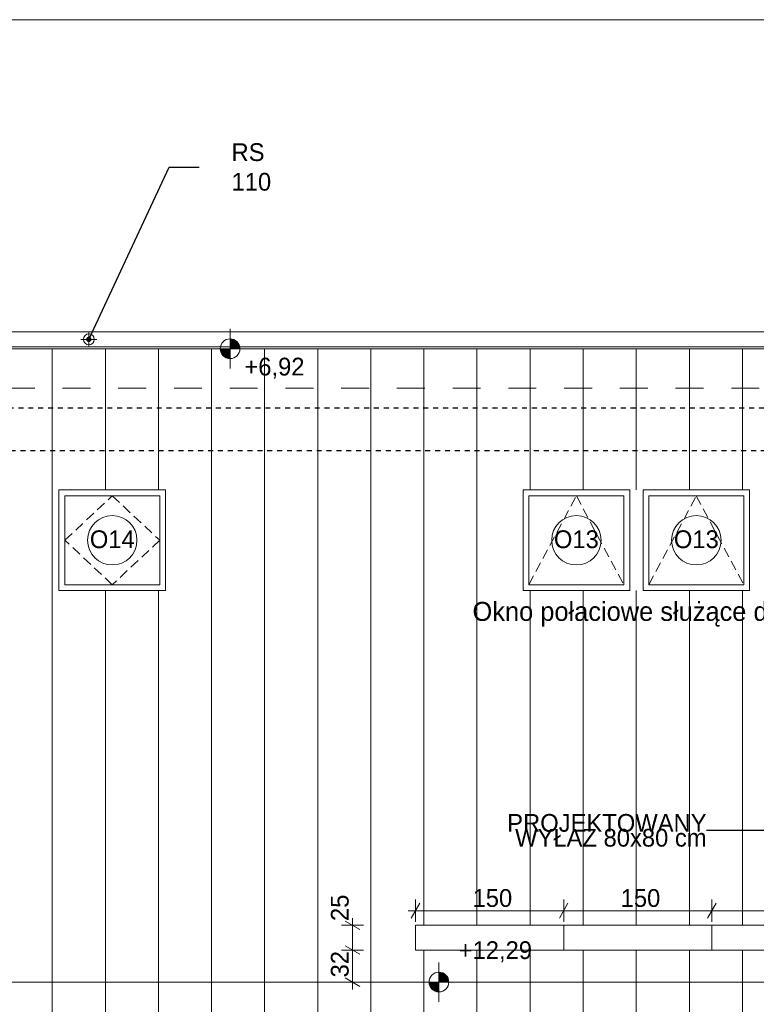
# Model space of a CAD drawing. Extents: x -21260 to 35740, y -2672 to 187028.
# Tile 116 of 120: x 1606 to 9067, y 177056 to 187028. Entities that reach past the tile are written whole.
import ezdxf

# ---------------------------------------------------------------- set-up
doc = ezdxf.new("R2010")
doc.units = 0
doc.header["$MEASUREMENT"] = 0
for name, pattern in [('Dashed', [564.444447, 282.222223, -282.222223]), ('Hidden Line', [100, 50, -50]), ('Krawędzie ukryte', [150, 100, -50])]:
    doc.linetypes.add(name, pattern=pattern)
doc.layers.add('ARCH dach_Nr_Pióra__2', color=7, linetype='Continuous', lineweight=13, true_color=0x7f7f7f)
for name, color, linetype, lineweight in [('Arch opisy okien_Nr_Pióra__21', 7, 'Continuous', 13), ('Arch opisy_Nr_Pióra__21', 7, 'Continuous', 13), ('ARCH TABELA_Nr_Pióra__21', 7, 'Continuous', 13), ('Arch wymiary_Nr_Pióra__5', 7, 'Continuous', 13), ('Arch wyposazenie_Nr_Pióra__21', 7, 'Continuous', 13), ('INWENT DACH_Nr_Pióra__21', 7, 'Continuous', 13), ('INWENT ODWODNIENIE_Nr_Pióra__21', 7, 'Continuous', 13), ('INWENT OPISY_Nr_Pióra__21', 7, 'Continuous', 13), ('INWENT RZĘDNE_Nr_Pióra__21', 7, 'Continuous', 13), ('INWENT. OKNA_Nr_Pióra__21', 7, 'Continuous', 13), ('INWENT.ŚCIANY_Nr_Pióra__1', 7, 'Continuous', 25), ('Opisy - Tekst_Nr_pióra__1_Nr_Pióra__7', 7, 'Continuous', 13)]:
    doc.layers.add(name, color=color, linetype=linetype, lineweight=lineweight)
doc.layers.add('Arch wymiary', color=7, linetype='Continuous')
doc.layers.add('INWENT RZĘDNE', color=7, linetype='Continuous')
doc.styles.add('GENERATED_STYLE_1', font='txt')
doc.styles.add('GENERATED_STYLE_4', font='txt')
doc.styles.add('GENERATED_STYLE_5', font='txt')
doc.styles.add('GENERATED_STYLE_6', font='txt')
doc.dimstyles.new('GENERATED_STYLE__1', dxfattribs={"dimtxt": 179.999995, "dimasz": 114, "dimexe": 0.18, "dimexo": 0, "dimgap": 0.09, "dimtad": 1, "dimdec": 0, "dimlfac": 0.1, "dimzin": 0, "dimdsep": 46, "dimtxsty": 'GENERATED_STYLE_1', "dimblk": 'ARROWHEAD_2', "dimblk1": 'ARROWHEAD_2', "dimblk2": 'ARROWHEAD_2', "dimcen": 0.09, "dimclrd": 7, "dimclre": 7, "dimclrt": 7, "dimazin": 0, "dimtfac": 1, "dimtdec": 4, "dimtmove": 0, "dimatfit": 3, "dimfxl": 0, "dimtolj": 1, "dimtzin": 0, "dimarcsym": 0})
doc.dimstyles.new('GENERATED_STYLE__3', dxfattribs={"dimtxt": 179.999995, "dimasz": 114, "dimexe": 0.18, "dimexo": 0, "dimgap": 0.09, "dimtad": 1, "dimtih": 1, "dimtoh": 1, "dimdec": 0, "dimlfac": 0.1, "dimzin": 0, "dimdsep": 46, "dimtxsty": 'GENERATED_STYLE_1', "dimblk": 'ARROWHEAD_2', "dimblk1": 'ARROWHEAD_2', "dimblk2": 'ARROWHEAD_2', "dimcen": 0.09, "dimclrd": 7, "dimclre": 7, "dimclrt": 7, "dimazin": 0, "dimtfac": 1, "dimtdec": 4, "dimtmove": 0, "dimatfit": 3, "dimfxl": 0, "dimtolj": 1, "dimtzin": 0, "dimarcsym": 0})
doc.dimstyles.new('GENERATED_STYLE__6', dxfattribs={"dimtxt": 0.18, "dimasz": 109.44, "dimexe": 0.18, "dimexo": 0.0625, "dimgap": 0.09, "dimtad": 0, "dimtih": 1, "dimtoh": 1, "dimdec": 4, "dimzin": 0, "dimdsep": 46, "dimcen": 0.09, "dimadec": 0, "dimazin": 0, "dimtfac": 1, "dimtdec": 4, "dimtmove": 0, "dimatfit": 3, "dimldrblk": 'ARROWHEAD_11', "dimfxl": 0, "dimtolj": 1, "dimtzin": 0, "dimarcsym": 0})

# ---------------------------------------------------------------- blocks, each defined once
blk = doc.blocks.new('*D757')
at = {"layer": 'Arch wymiary_Nr_Pióra__5', "linetype": 'Continuous'}
for p, q in [((4901.4, 177649.2), (5051.4, 177562.6)), ((5088.9, 177605.9), (4863.9, 177605.9)), ((4976.4, 177280.9), (4976.4, 177605.9)), ((4901.4, 177324.2), (5051.4, 177237.6)), ((5088.9, 177280.9), (4863.9, 177280.9)), ((4976.4, 177207.5), (4976.4, 177280.9))]:
    blk.add_line(p, q, dxfattribs=at)
at = {"layer": 'Arch wymiary_Nr_Pióra__5', "char_height": 180, "attachment_point": 7, "rotation": 90, "style": 'GENERATED_STYLE_1'}
for s, insert in [('{25}', (4940.4, 177899.2)), ('{32}', (4940.4, 177328.2))]:
    blk.add_mtext(s, dxfattribs=dict(at, insert=insert))
blk = doc.blocks.new('ARROWHEAD_2')
at = {"color": 0, "linetype": 'Continuous', "lineweight": 0}
for p, q in [((0, 0), (-1, 0)), ((-0.378, -0.655), (0.378, 0.655))]:
    blk.add_line(p, q, dxfattribs=at)
blk = doc.blocks.new('*D758')
at = {"layer": 'Arch wymiary_Nr_Pióra__5', "linetype": 'Continuous'}
for p, q in [((4976.4, 177855.9), (4976.4, 177929.2)), ((5088.9, 177855.9), (4863.9, 177855.9)), ((5051.4, 177812.6), (4901.4, 177899.2)), ((4976.4, 177605.9), (4976.4, 177855.9)), ((4901.4, 177649.2), (5051.4, 177562.6)), ((5088.9, 177605.9), (4863.9, 177605.9))]:
    blk.add_line(p, q, dxfattribs=at)
at = {"layer": 'Arch wymiary_Nr_Pióra__5', "char_height": 180, "attachment_point": 7, "rotation": 90, "style": 'GENERATED_STYLE_1'}
for s, insert in [('{25}', (4940.4, 177899.2)), ('{32}', (4940.4, 177328.2))]:
    blk.add_mtext(s, dxfattribs=dict(at, insert=insert))
blk = doc.blocks.new('*D770')
at = {"layer": 'Arch wymiary_Nr_Pióra__5', "linetype": 'Continuous'}
for p, q in [((5615.6, 177891.5), (5615.6, 178116.5)), ((7115.6, 177891.5), (7115.6, 178116.5)), ((5658.9, 178079), (5572.3, 177929)), ((7158.9, 178079), (7072.3, 177929)), ((5542.3, 178004), (5615.6, 178004)), ((5615.6, 178004), (7115.6, 178004))]:
    blk.add_line(p, q, dxfattribs=at)
at = {"layer": 'Arch wymiary_Nr_Pióra__5', "char_height": 180, "attachment_point": 7, "style": 'GENERATED_STYLE_1'}
for s, insert in [('{150}', (6192.8, 178040)), ('{150}', (7692.8, 178040)), ('{150}', (9192.8, 178040)), ('{150}', (10692.8, 178040)), ('{150}', (12192.8, 178040)), ('{150}', (13692.8, 178040)), ('{150}', (15192.8, 178040)), ('{150}', (16692.8, 178040)), ('{150}', (18192.8, 178040)), ('{150}', (19692.8, 178040)), ('{150}', (21192.8, 178040)), ('{150}', (22692.8, 178040)), ('{150}', (24192.8, 178040)), ('{150}', (25692.8, 178040)), ('{150}', (27192.8, 178040)), ('{150}', (28692.8, 178040)), ('{297}', (30927, 178040))]:
    blk.add_mtext(s, dxfattribs=dict(at, insert=insert))
blk = doc.blocks.new('*D771')
at = {"layer": 'Arch wymiary_Nr_Pióra__5', "linetype": 'Continuous'}
for p, q in [((7115.6, 177891.5), (7115.6, 178116.5)), ((8615.6, 177891.5), (8615.6, 178116.5)), ((7158.9, 178079), (7072.3, 177929)), ((8658.9, 178079), (8572.3, 177929)), ((7115.6, 178004), (8615.6, 178004))]:
    blk.add_line(p, q, dxfattribs=at)
at = {"layer": 'Arch wymiary_Nr_Pióra__5', "char_height": 180, "attachment_point": 7, "style": 'GENERATED_STYLE_1'}
for s, insert in [('{150}', (6192.8, 178040)), ('{150}', (7692.8, 178040)), ('{150}', (9192.8, 178040)), ('{150}', (10692.8, 178040)), ('{150}', (12192.8, 178040)), ('{150}', (13692.8, 178040)), ('{150}', (15192.8, 178040)), ('{150}', (16692.8, 178040)), ('{150}', (18192.8, 178040)), ('{150}', (19692.8, 178040)), ('{150}', (21192.8, 178040)), ('{150}', (22692.8, 178040)), ('{150}', (24192.8, 178040)), ('{150}', (25692.8, 178040)), ('{150}', (27192.8, 178040)), ('{150}', (28692.8, 178040)), ('{297}', (30927, 178040))]:
    blk.add_mtext(s, dxfattribs=dict(at, insert=insert))
blk = doc.blocks.new('*D772')
at = {"layer": 'Arch wymiary_Nr_Pióra__5', "linetype": 'Continuous'}
for p, q in [((8615.6, 177891.5), (8615.6, 178116.5)), ((10115.6, 177891.5), (10115.6, 178116.5)), ((8658.9, 178079), (8572.3, 177929)), ((10158.9, 178079), (10072.3, 177929)), ((8615.6, 178004), (10115.6, 178004))]:
    blk.add_line(p, q, dxfattribs=at)
at = {"layer": 'Arch wymiary_Nr_Pióra__5', "char_height": 180, "attachment_point": 7, "style": 'GENERATED_STYLE_1'}
for s, insert in [('{150}', (6192.8, 178040)), ('{150}', (7692.8, 178040)), ('{150}', (9192.8, 178040)), ('{150}', (10692.8, 178040)), ('{150}', (12192.8, 178040)), ('{150}', (13692.8, 178040)), ('{150}', (15192.8, 178040)), ('{150}', (16692.8, 178040)), ('{150}', (18192.8, 178040)), ('{150}', (19692.8, 178040)), ('{150}', (21192.8, 178040)), ('{150}', (22692.8, 178040)), ('{150}', (24192.8, 178040)), ('{150}', (25692.8, 178040)), ('{150}', (27192.8, 178040)), ('{150}', (28692.8, 178040)), ('{297}', (30927, 178040))]:
    blk.add_mtext(s, dxfattribs=dict(at, insert=insert))
blk = doc.blocks.new('*D773')
at = {"layer": 'Arch wymiary_Nr_Pióra__5', "linetype": 'Continuous'}
for p, q in [((10115.6, 177891.5), (10115.6, 178116.5)), ((11615.6, 177891.5), (11615.6, 178116.5)), ((10158.9, 178079), (10072.3, 177929)), ((11658.9, 178079), (11572.3, 177929)), ((10115.6, 178004), (11615.6, 178004))]:
    blk.add_line(p, q, dxfattribs=at)
at = {"layer": 'Arch wymiary_Nr_Pióra__5', "char_height": 180, "attachment_point": 7, "style": 'GENERATED_STYLE_1'}
for s, insert in [('{150}', (6192.8, 178040)), ('{150}', (7692.8, 178040)), ('{150}', (9192.8, 178040)), ('{150}', (10692.8, 178040)), ('{150}', (12192.8, 178040)), ('{150}', (13692.8, 178040)), ('{150}', (15192.8, 178040)), ('{150}', (16692.8, 178040)), ('{150}', (18192.8, 178040)), ('{150}', (19692.8, 178040)), ('{150}', (21192.8, 178040)), ('{150}', (22692.8, 178040)), ('{150}', (24192.8, 178040)), ('{150}', (25692.8, 178040)), ('{150}', (27192.8, 178040)), ('{150}', (28692.8, 178040)), ('{297}', (30927, 178040))]:
    blk.add_mtext(s, dxfattribs=dict(at, insert=insert))
blk = doc.blocks.new('*D774')
at = {"layer": 'Arch wymiary_Nr_Pióra__5', "linetype": 'Continuous'}
for p, q in [((11615.6, 177891.5), (11615.6, 178116.5)), ((13115.6, 177891.5), (13115.6, 178116.5)), ((11658.9, 178079), (11572.3, 177929)), ((13158.9, 178079), (13072.3, 177929)), ((11615.6, 178004), (13115.6, 178004))]:
    blk.add_line(p, q, dxfattribs=at)
at = {"layer": 'Arch wymiary_Nr_Pióra__5', "char_height": 180, "attachment_point": 7, "style": 'GENERATED_STYLE_1'}
for s, insert in [('{150}', (6192.8, 178040)), ('{150}', (7692.8, 178040)), ('{150}', (9192.8, 178040)), ('{150}', (10692.8, 178040)), ('{150}', (12192.8, 178040)), ('{150}', (13692.8, 178040)), ('{150}', (15192.8, 178040)), ('{150}', (16692.8, 178040)), ('{150}', (18192.8, 178040)), ('{150}', (19692.8, 178040)), ('{150}', (21192.8, 178040)), ('{150}', (22692.8, 178040)), ('{150}', (24192.8, 178040)), ('{150}', (25692.8, 178040)), ('{150}', (27192.8, 178040)), ('{150}', (28692.8, 178040)), ('{297}', (30927, 178040))]:
    blk.add_mtext(s, dxfattribs=dict(at, insert=insert))
blk = doc.blocks.new('*D775')
at = {"layer": 'Arch wymiary_Nr_Pióra__5', "linetype": 'Continuous'}
for p, q in [((13115.6, 177891.5), (13115.6, 178116.5)), ((14615.6, 177891.5), (14615.6, 178116.5)), ((13158.9, 178079), (13072.3, 177929)), ((14658.9, 178079), (14572.3, 177929)), ((13115.6, 178004), (14615.6, 178004))]:
    blk.add_line(p, q, dxfattribs=at)
at = {"layer": 'Arch wymiary_Nr_Pióra__5', "char_height": 180, "attachment_point": 7, "style": 'GENERATED_STYLE_1'}
for s, insert in [('{150}', (6192.8, 178040)), ('{150}', (7692.8, 178040)), ('{150}', (9192.8, 178040)), ('{150}', (10692.8, 178040)), ('{150}', (12192.8, 178040)), ('{150}', (13692.8, 178040)), ('{150}', (15192.8, 178040)), ('{150}', (16692.8, 178040)), ('{150}', (18192.8, 178040)), ('{150}', (19692.8, 178040)), ('{150}', (21192.8, 178040)), ('{150}', (22692.8, 178040)), ('{150}', (24192.8, 178040)), ('{150}', (25692.8, 178040)), ('{150}', (27192.8, 178040)), ('{150}', (28692.8, 178040)), ('{297}', (30927, 178040))]:
    blk.add_mtext(s, dxfattribs=dict(at, insert=insert))
blk = doc.blocks.new('*D776')
at = {"layer": 'Arch wymiary_Nr_Pióra__5', "linetype": 'Continuous'}
for p, q in [((14615.6, 177891.5), (14615.6, 178116.5)), ((16115.6, 177891.5), (16115.6, 178116.5)), ((14658.9, 178079), (14572.3, 177929)), ((16158.9, 178079), (16072.3, 177929)), ((14615.6, 178004), (16115.6, 178004))]:
    blk.add_line(p, q, dxfattribs=at)
at = {"layer": 'Arch wymiary_Nr_Pióra__5', "char_height": 180, "attachment_point": 7, "style": 'GENERATED_STYLE_1'}
for s, insert in [('{150}', (6192.8, 178040)), ('{150}', (7692.8, 178040)), ('{150}', (9192.8, 178040)), ('{150}', (10692.8, 178040)), ('{150}', (12192.8, 178040)), ('{150}', (13692.8, 178040)), ('{150}', (15192.8, 178040)), ('{150}', (16692.8, 178040)), ('{150}', (18192.8, 178040)), ('{150}', (19692.8, 178040)), ('{150}', (21192.8, 178040)), ('{150}', (22692.8, 178040)), ('{150}', (24192.8, 178040)), ('{150}', (25692.8, 178040)), ('{150}', (27192.8, 178040)), ('{150}', (28692.8, 178040)), ('{297}', (30927, 178040))]:
    blk.add_mtext(s, dxfattribs=dict(at, insert=insert))
blk = doc.blocks.new('*D777')
at = {"layer": 'Arch wymiary_Nr_Pióra__5', "linetype": 'Continuous'}
for p, q in [((16115.6, 177891.5), (16115.6, 178116.5)), ((17615.6, 177891.5), (17615.6, 178116.5)), ((16158.9, 178079), (16072.3, 177929)), ((17658.9, 178079), (17572.3, 177929)), ((16115.6, 178004), (17615.6, 178004))]:
    blk.add_line(p, q, dxfattribs=at)
at = {"layer": 'Arch wymiary_Nr_Pióra__5', "char_height": 180, "attachment_point": 7, "style": 'GENERATED_STYLE_1'}
for s, insert in [('{150}', (6192.8, 178040)), ('{150}', (7692.8, 178040)), ('{150}', (9192.8, 178040)), ('{150}', (10692.8, 178040)), ('{150}', (12192.8, 178040)), ('{150}', (13692.8, 178040)), ('{150}', (15192.8, 178040)), ('{150}', (16692.8, 178040)), ('{150}', (18192.8, 178040)), ('{150}', (19692.8, 178040)), ('{150}', (21192.8, 178040)), ('{150}', (22692.8, 178040)), ('{150}', (24192.8, 178040)), ('{150}', (25692.8, 178040)), ('{150}', (27192.8, 178040)), ('{150}', (28692.8, 178040)), ('{297}', (30927, 178040))]:
    blk.add_mtext(s, dxfattribs=dict(at, insert=insert))
blk = doc.blocks.new('*D778')
at = {"layer": 'Arch wymiary_Nr_Pióra__5', "linetype": 'Continuous'}
for p, q in [((17615.6, 177891.5), (17615.6, 178116.5)), ((19115.6, 177891.5), (19115.6, 178116.5)), ((17658.9, 178079), (17572.3, 177929)), ((19158.9, 178079), (19072.3, 177929)), ((17615.6, 178004), (19115.6, 178004))]:
    blk.add_line(p, q, dxfattribs=at)
at = {"layer": 'Arch wymiary_Nr_Pióra__5', "char_height": 180, "attachment_point": 7, "style": 'GENERATED_STYLE_1'}
for s, insert in [('{150}', (6192.8, 178040)), ('{150}', (7692.8, 178040)), ('{150}', (9192.8, 178040)), ('{150}', (10692.8, 178040)), ('{150}', (12192.8, 178040)), ('{150}', (13692.8, 178040)), ('{150}', (15192.8, 178040)), ('{150}', (16692.8, 178040)), ('{150}', (18192.8, 178040)), ('{150}', (19692.8, 178040)), ('{150}', (21192.8, 178040)), ('{150}', (22692.8, 178040)), ('{150}', (24192.8, 178040)), ('{150}', (25692.8, 178040)), ('{150}', (27192.8, 178040)), ('{150}', (28692.8, 178040)), ('{297}', (30927, 178040))]:
    blk.add_mtext(s, dxfattribs=dict(at, insert=insert))
blk = doc.blocks.new('*D779')
at = {"layer": 'Arch wymiary_Nr_Pióra__5', "linetype": 'Continuous'}
for p, q in [((19115.6, 177891.5), (19115.6, 178116.5)), ((20615.6, 177891.5), (20615.6, 178116.5)), ((19158.9, 178079), (19072.3, 177929)), ((20658.9, 178079), (20572.3, 177929)), ((19115.6, 178004), (20615.6, 178004))]:
    blk.add_line(p, q, dxfattribs=at)
at = {"layer": 'Arch wymiary_Nr_Pióra__5', "char_height": 180, "attachment_point": 7, "style": 'GENERATED_STYLE_1'}
for s, insert in [('{150}', (6192.8, 178040)), ('{150}', (7692.8, 178040)), ('{150}', (9192.8, 178040)), ('{150}', (10692.8, 178040)), ('{150}', (12192.8, 178040)), ('{150}', (13692.8, 178040)), ('{150}', (15192.8, 178040)), ('{150}', (16692.8, 178040)), ('{150}', (18192.8, 178040)), ('{150}', (19692.8, 178040)), ('{150}', (21192.8, 178040)), ('{150}', (22692.8, 178040)), ('{150}', (24192.8, 178040)), ('{150}', (25692.8, 178040)), ('{150}', (27192.8, 178040)), ('{150}', (28692.8, 178040)), ('{297}', (30927, 178040))]:
    blk.add_mtext(s, dxfattribs=dict(at, insert=insert))
blk = doc.blocks.new('*D780')
at = {"layer": 'Arch wymiary_Nr_Pióra__5', "linetype": 'Continuous'}
for p, q in [((20615.6, 177891.5), (20615.6, 178116.5)), ((22115.6, 177891.5), (22115.6, 178116.5)), ((20658.9, 178079), (20572.3, 177929)), ((22158.9, 178079), (22072.3, 177929)), ((20615.6, 178004), (22115.6, 178004))]:
    blk.add_line(p, q, dxfattribs=at)
at = {"layer": 'Arch wymiary_Nr_Pióra__5', "char_height": 180, "attachment_point": 7, "style": 'GENERATED_STYLE_1'}
for s, insert in [('{150}', (6192.8, 178040)), ('{150}', (7692.8, 178040)), ('{150}', (9192.8, 178040)), ('{150}', (10692.8, 178040)), ('{150}', (12192.8, 178040)), ('{150}', (13692.8, 178040)), ('{150}', (15192.8, 178040)), ('{150}', (16692.8, 178040)), ('{150}', (18192.8, 178040)), ('{150}', (19692.8, 178040)), ('{150}', (21192.8, 178040)), ('{150}', (22692.8, 178040)), ('{150}', (24192.8, 178040)), ('{150}', (25692.8, 178040)), ('{150}', (27192.8, 178040)), ('{150}', (28692.8, 178040)), ('{297}', (30927, 178040))]:
    blk.add_mtext(s, dxfattribs=dict(at, insert=insert))
blk = doc.blocks.new('*D781')
at = {"layer": 'Arch wymiary_Nr_Pióra__5', "linetype": 'Continuous'}
for p, q in [((22115.6, 177891.5), (22115.6, 178116.5)), ((23615.6, 177891.5), (23615.6, 178116.5)), ((22158.9, 178079), (22072.3, 177929)), ((23658.9, 178079), (23572.3, 177929)), ((22115.6, 178004), (23615.6, 178004))]:
    blk.add_line(p, q, dxfattribs=at)
at = {"layer": 'Arch wymiary_Nr_Pióra__5', "char_height": 180, "attachment_point": 7, "style": 'GENERATED_STYLE_1'}
for s, insert in [('{150}', (6192.8, 178040)), ('{150}', (7692.8, 178040)), ('{150}', (9192.8, 178040)), ('{150}', (10692.8, 178040)), ('{150}', (12192.8, 178040)), ('{150}', (13692.8, 178040)), ('{150}', (15192.8, 178040)), ('{150}', (16692.8, 178040)), ('{150}', (18192.8, 178040)), ('{150}', (19692.8, 178040)), ('{150}', (21192.8, 178040)), ('{150}', (22692.8, 178040)), ('{150}', (24192.8, 178040)), ('{150}', (25692.8, 178040)), ('{150}', (27192.8, 178040)), ('{150}', (28692.8, 178040)), ('{297}', (30927, 178040))]:
    blk.add_mtext(s, dxfattribs=dict(at, insert=insert))
blk = doc.blocks.new('*D782')
at = {"layer": 'Arch wymiary_Nr_Pióra__5', "linetype": 'Continuous'}
for p, q in [((23615.6, 177891.5), (23615.6, 178116.5)), ((25115.6, 177891.5), (25115.6, 178116.5)), ((23658.9, 178079), (23572.3, 177929)), ((25158.9, 178079), (25072.3, 177929)), ((23615.6, 178004), (25115.6, 178004))]:
    blk.add_line(p, q, dxfattribs=at)
at = {"layer": 'Arch wymiary_Nr_Pióra__5', "char_height": 180, "attachment_point": 7, "style": 'GENERATED_STYLE_1'}
for s, insert in [('{150}', (6192.8, 178040)), ('{150}', (7692.8, 178040)), ('{150}', (9192.8, 178040)), ('{150}', (10692.8, 178040)), ('{150}', (12192.8, 178040)), ('{150}', (13692.8, 178040)), ('{150}', (15192.8, 178040)), ('{150}', (16692.8, 178040)), ('{150}', (18192.8, 178040)), ('{150}', (19692.8, 178040)), ('{150}', (21192.8, 178040)), ('{150}', (22692.8, 178040)), ('{150}', (24192.8, 178040)), ('{150}', (25692.8, 178040)), ('{150}', (27192.8, 178040)), ('{150}', (28692.8, 178040)), ('{297}', (30927, 178040))]:
    blk.add_mtext(s, dxfattribs=dict(at, insert=insert))
blk = doc.blocks.new('*D783')
at = {"layer": 'Arch wymiary_Nr_Pióra__5', "linetype": 'Continuous'}
for p, q in [((25115.6, 177891.5), (25115.6, 178116.5)), ((26615.6, 177891.5), (26615.6, 178116.5)), ((25158.9, 178079), (25072.3, 177929)), ((26658.9, 178079), (26572.3, 177929)), ((25115.6, 178004), (26615.6, 178004))]:
    blk.add_line(p, q, dxfattribs=at)
at = {"layer": 'Arch wymiary_Nr_Pióra__5', "char_height": 180, "attachment_point": 7, "style": 'GENERATED_STYLE_1'}
for s, insert in [('{150}', (6192.8, 178040)), ('{150}', (7692.8, 178040)), ('{150}', (9192.8, 178040)), ('{150}', (10692.8, 178040)), ('{150}', (12192.8, 178040)), ('{150}', (13692.8, 178040)), ('{150}', (15192.8, 178040)), ('{150}', (16692.8, 178040)), ('{150}', (18192.8, 178040)), ('{150}', (19692.8, 178040)), ('{150}', (21192.8, 178040)), ('{150}', (22692.8, 178040)), ('{150}', (24192.8, 178040)), ('{150}', (25692.8, 178040)), ('{150}', (27192.8, 178040)), ('{150}', (28692.8, 178040)), ('{297}', (30927, 178040))]:
    blk.add_mtext(s, dxfattribs=dict(at, insert=insert))
blk = doc.blocks.new('*D784')
at = {"layer": 'Arch wymiary_Nr_Pióra__5', "linetype": 'Continuous'}
for p, q in [((26615.6, 177891.5), (26615.6, 178116.5)), ((28115.6, 177891.5), (28115.6, 178116.5)), ((26658.9, 178079), (26572.3, 177929)), ((28158.9, 178079), (28072.3, 177929)), ((26615.6, 178004), (28115.6, 178004))]:
    blk.add_line(p, q, dxfattribs=at)
at = {"layer": 'Arch wymiary_Nr_Pióra__5', "char_height": 180, "attachment_point": 7, "style": 'GENERATED_STYLE_1'}
for s, insert in [('{150}', (6192.8, 178040)), ('{150}', (7692.8, 178040)), ('{150}', (9192.8, 178040)), ('{150}', (10692.8, 178040)), ('{150}', (12192.8, 178040)), ('{150}', (13692.8, 178040)), ('{150}', (15192.8, 178040)), ('{150}', (16692.8, 178040)), ('{150}', (18192.8, 178040)), ('{150}', (19692.8, 178040)), ('{150}', (21192.8, 178040)), ('{150}', (22692.8, 178040)), ('{150}', (24192.8, 178040)), ('{150}', (25692.8, 178040)), ('{150}', (27192.8, 178040)), ('{150}', (28692.8, 178040)), ('{297}', (30927, 178040))]:
    blk.add_mtext(s, dxfattribs=dict(at, insert=insert))
blk = doc.blocks.new('*D785')
at = {"layer": 'Arch wymiary_Nr_Pióra__5', "linetype": 'Continuous'}
for p, q in [((28115.6, 177891.5), (28115.6, 178116.5)), ((29615.6, 177891.5), (29615.6, 178116.5)), ((28158.9, 178079), (28072.3, 177929)), ((29658.9, 178079), (29572.3, 177929)), ((28115.6, 178004), (29615.6, 178004))]:
    blk.add_line(p, q, dxfattribs=at)
at = {"layer": 'Arch wymiary_Nr_Pióra__5', "char_height": 180, "attachment_point": 7, "style": 'GENERATED_STYLE_1'}
for s, insert in [('{150}', (6192.8, 178040)), ('{150}', (7692.8, 178040)), ('{150}', (9192.8, 178040)), ('{150}', (10692.8, 178040)), ('{150}', (12192.8, 178040)), ('{150}', (13692.8, 178040)), ('{150}', (15192.8, 178040)), ('{150}', (16692.8, 178040)), ('{150}', (18192.8, 178040)), ('{150}', (19692.8, 178040)), ('{150}', (21192.8, 178040)), ('{150}', (22692.8, 178040)), ('{150}', (24192.8, 178040)), ('{150}', (25692.8, 178040)), ('{150}', (27192.8, 178040)), ('{150}', (28692.8, 178040)), ('{297}', (30927, 178040))]:
    blk.add_mtext(s, dxfattribs=dict(at, insert=insert))
blk = doc.blocks.new('*D786')
at = {"layer": 'Arch wymiary_Nr_Pióra__5', "linetype": 'Continuous'}
for p, q in [((29615.6, 177891.5), (29615.6, 178116.5)), ((32584.1, 177891.5), (32584.1, 178116.5)), ((29658.9, 178079), (29572.3, 177929)), ((32540.8, 177929), (32627.4, 178079)), ((29615.6, 178004), (32584.1, 178004)), ((32584.1, 178004), (32657.4, 178004))]:
    blk.add_line(p, q, dxfattribs=at)
at = {"layer": 'Arch wymiary_Nr_Pióra__5', "char_height": 180, "attachment_point": 7, "style": 'GENERATED_STYLE_1'}
for s, insert in [('{150}', (6192.8, 178040)), ('{150}', (7692.8, 178040)), ('{150}', (9192.8, 178040)), ('{150}', (10692.8, 178040)), ('{150}', (12192.8, 178040)), ('{150}', (13692.8, 178040)), ('{150}', (15192.8, 178040)), ('{150}', (16692.8, 178040)), ('{150}', (18192.8, 178040)), ('{150}', (19692.8, 178040)), ('{150}', (21192.8, 178040)), ('{150}', (22692.8, 178040)), ('{150}', (24192.8, 178040)), ('{150}', (25692.8, 178040)), ('{150}', (27192.8, 178040)), ('{150}', (28692.8, 178040)), ('{297}', (30927, 178040))]:
    blk.add_mtext(s, dxfattribs=dict(at, insert=insert))
blk = doc.blocks.new('Koty wysokościowe_3', base_point=(5852.2, 177280.9))
at = {"layer": 'INWENT RZĘDNE_Nr_Pióra__21', "linetype": 'Continuous'}
for points in [[(5852.2, 177280.9), (5952.2, 177280.9), (5944.5, 177319.1), (5922.9, 177351.6), (5890.4, 177373.2), (5852.2, 177380.9)], [(5852.2, 177280.9), (5752.2, 177280.9), (5759.8, 177242.6), (5781.4, 177210.1), (5813.9, 177188.5), (5852.2, 177180.9)]]:
    blk.add_hatch(color=256, dxfattribs=at).paths.add_polyline_path(points, flags=0)
for p, q in [((5852.2, 177080.9), (5852.2, 177480.9)), ((5652.2, 177280.9), (6052.2, 177280.9))]:
    blk.add_line(p, q, dxfattribs=at)
blk.add_circle((5852.2, 177280.9), 100, dxfattribs=at)
at = {"layer": 'INWENT RZĘDNE_Nr_Pióra__21', "insert": (6052.2, 177480.9), "char_height": 180, "attachment_point": 7, "style": 'GENERATED_STYLE_1'}
blk.add_mtext('{+12,29}', dxfattribs=at)
blk = doc.blocks.new('Koty wysokościowe_9', base_point=(3737.3, 183695.9))
at = {"layer": 'INWENT RZĘDNE_Nr_Pióra__21', "linetype": 'Continuous'}
for points in [[(3737.3, 183695.9), (3837.3, 183695.9), (3829.7, 183734.1), (3808, 183766.6), (3775.6, 183788.2), (3737.3, 183795.9)], [(3737.3, 183695.9), (3637.3, 183695.9), (3644.9, 183657.6), (3666.6, 183625.1), (3699, 183603.5), (3737.3, 183595.9)]]:
    blk.add_hatch(color=256, dxfattribs=at).paths.add_polyline_path(points, flags=0)
for p, q in [((3737.3, 183495.9), (3737.3, 183895.9)), ((3537.3, 183695.9), (3937.3, 183695.9))]:
    blk.add_line(p, q, dxfattribs=at)
blk.add_circle((3737.3, 183695.9), 100, dxfattribs=at)
at = {"layer": 'INWENT RZĘDNE_Nr_Pióra__21', "insert": (3881.9, 183391.2), "char_height": 180, "attachment_point": 7, "style": 'GENERATED_STYLE_1'}
blk.add_mtext('{+6,92}', dxfattribs=at)
blk = doc.blocks.new('ARROWHEAD_11')
at = {"color": 0, "linetype": 'Continuous', "lineweight": 0}
blk.add_line((0, 0), (-1, 0), dxfattribs=at)
at = {"color": 0, "linetype": 'Continuous', "lineweight": 0, "const_width": 0.25, "flags": 128}
blk.add_lwpolyline([(-0.125, 0, 1), (0.125, 0, 1)], format="xyb", close=True, dxfattribs=at)

msp = doc.modelspace()

# ---------------------------------------------------------------- linework, layer by layer
at = {"layer": 'ARCH dach_Nr_Pióra__2', "linetype": 'Continuous'}
for p, q in [((1936.1, 183695.9), (1936.1, 173315.9)), ((2473.8, 183695.9), (2473.8, 182265.9)), ((3011.5, 183695.9), (3011.5, 182265.9)), ((3549.2, 183695.9), (3549.2, 170865.9)), ((4086.9, 183695.9), (4086.9, 170865.9)), ((4624.6, 183695.9), (4624.6, 170865.9)), ((5162.2, 183695.9), (5162.2, 170865.9)), ((5699.9, 183695.9), (5699.9, 177855.9)), ((6237.6, 183695.9), (6237.6, 177855.9)), ((6775.3, 183695.9), (6775.3, 182265.9)), ((7313, 183695.9), (7313, 182265.9)), ((7850.7, 183695.9), (7850.7, 182265.9)), ((8388.3, 183695.9), (8388.3, 182265.9)), ((8926, 183695.9), (8926, 182265.9)), ((2473.8, 181245.9), (2473.8, 173315.9)), ((3011.5, 181245.9), (3011.5, 170865.9)), ((6775.3, 181245.9), (6775.3, 177855.9)), ((7313, 181245.9), (7313, 177855.9)), ((7850.7, 181245.9), (7850.7, 177855.9)), ((8388.3, 181245.9), (8388.3, 177855.9)), ((8926, 181245.9), (8926, 177855.9)), ((5699.9, 177605.9), (5699.9, 175705.9)), ((6237.6, 177605.9), (6237.6, 176640.9)), ((6775.3, 177605.9), (6775.3, 174264.5)), ((7313, 177605.9), (7313, 174802.7)), ((7850.7, 177605.9), (7850.7, 175340.8)), ((8388.3, 177605.9), (8388.3, 175340)), ((8926, 177605.9), (8926, 174801.8))]:
    msp.add_line(p, q, dxfattribs=at)
at = {"layer": 'Arch opisy okien_Nr_Pióra__21', "linetype": 'Continuous'}
for centre in [(2544.1, 181755.9), (7244.1, 181755.9), (8459.1, 181755.9)]:
    msp.add_circle(centre, 250, dxfattribs=at)
at = {"layer": 'ARCH TABELA_Nr_Pióra__21', "linetype": 'Continuous'}
msp.add_line((-21259.9, 187028.4), (35740.1, 187028.4), dxfattribs=at)
at = {"layer": 'Arch wyposazenie_Nr_Pióra__21', "linetype": 'Continuous'}
for p, q in [((5615.6, 177855.9), (5615.6, 177605.9)), ((7115.6, 177855.9), (5615.6, 177855.9)), ((7115.6, 177855.9), (7115.6, 177605.9)), ((8615.6, 177855.9), (7115.6, 177855.9)), ((7115.6, 177605.9), (7115.6, 177855.9)), ((8615.6, 177605.9), (8615.6, 177855.9)), ((8615.6, 177855.9), (8615.6, 177605.9)), ((10115.6, 177855.9), (8615.6, 177855.9)), ((5615.6, 177605.9), (7115.6, 177605.9)), ((7115.6, 177605.9), (8615.6, 177605.9)), ((8615.6, 177605.9), (10115.6, 177605.9))]:
    msp.add_line(p, q, dxfattribs=at)
at = {"layer": 'INWENT DACH_Nr_Pióra__21', "linetype": 'Continuous'}
for p, q in [((-11505.9, 183865.9), (32584.1, 183865.9)), ((-11505.9, 183715.9), (32584.1, 183715.9)), ((-11505.9, 183695.9), (32584.1, 183695.9)), ((-6275.9, 177280.9), (16591.1, 177280.9))]:
    msp.add_line(p, q, dxfattribs=at)
at = {"layer": 'INWENT DACH_Nr_Pióra__21', "linetype": 'Dashed'}
msp.add_line((-11505.9, 183295.9), (32584.1, 183295.9), dxfattribs=at)
at = {"layer": 'INWENT ODWODNIENIE_Nr_Pióra__21', "linetype": 'Continuous'}
for p, q in [((2306.6, 183870.9), (2306.6, 183710.9)), ((2226.6, 183790.9), (2386.6, 183790.9))]:
    msp.add_line(p, q, dxfattribs=at)
msp.add_circle((2306.6, 183790.9), 55, dxfattribs=at)
at = {"layer": 'INWENT. OKNA_Nr_Pióra__21', "linetype": 'Continuous'}
for p, q in [((2004.1, 182265.9), (2004.1, 181245.9)), ((3084.1, 182265.9), (2004.1, 182265.9)), ((2064.1, 182205.9), (2064.1, 181305.9)), ((3024.1, 182205.9), (2064.1, 182205.9)), ((3024.1, 181305.9), (3024.1, 182205.9)), ((3084.1, 181245.9), (3084.1, 182265.9)), ((6704.1, 181245.9), (6704.1, 182265.9)), ((6704.1, 182265.9), (7784.1, 182265.9)), ((6764.1, 182205.9), (7724.1, 182205.9)), ((6764.1, 181305.9), (6764.1, 182205.9)), ((7724.1, 182205.9), (7724.1, 181305.9)), ((7784.1, 182265.9), (7784.1, 181245.9)), ((7919.1, 181245.9), (7919.1, 182265.9)), ((7919.1, 182265.9), (8999.1, 182265.9)), ((7979.1, 182205.9), (8939.1, 182205.9)), ((7979.1, 181305.9), (7979.1, 182205.9)), ((8939.1, 182205.9), (8939.1, 181305.9)), ((8999.1, 182265.9), (8999.1, 181245.9)), ((2064.1, 181305.9), (3024.1, 181305.9)), ((7724.1, 181305.9), (6764.1, 181305.9)), ((8939.1, 181305.9), (7979.1, 181305.9)), ((2004.1, 181245.9), (3084.1, 181245.9)), ((7784.1, 181245.9), (6704.1, 181245.9)), ((8999.1, 181245.9), (7919.1, 181245.9))]:
    msp.add_line(p, q, dxfattribs=at)
at = {"layer": 'INWENT. OKNA_Nr_Pióra__21', "linetype": 'Krawędzie ukryte'}
for p, q in [((2064.1, 181755.9), (2544.1, 182205.9)), ((2544.1, 182205.9), (3024.1, 181755.9)), ((6764.1, 181305.9), (7244.1, 182205.9)), ((7244.1, 182205.9), (7724.1, 181305.9)), ((7979.1, 181305.9), (8459.1, 182205.9)), ((8459.1, 182205.9), (8939.1, 181305.9)), ((2544.1, 181305.9), (2064.1, 181755.9)), ((3024.1, 181755.9), (2544.1, 181305.9))]:
    msp.add_line(p, q, dxfattribs=at)
at = {"layer": 'INWENT.ŚCIANY_Nr_Pióra__1', "linetype": 'Hidden Line'}
for p, q in [((-10905.9, 183095.9), (31984.1, 183095.9)), ((-10585.9, 182665.9), (31544.1, 182665.9))]:
    msp.add_line(p, q, dxfattribs=at)

# ---------------------------------------------------------------- block references
at = {"layer": 'INWENT RZĘDNE'}
for name, p in [('Koty wysokościowe_9', (3737.3, 183695.9)), ('Koty wysokościowe_3', (5852.2, 177280.9))]:
    msp.add_blockref(name, p, dxfattribs=at)

# ---------------------------------------------------------------- texts
at = {"layer": 'Arch opisy okien_Nr_Pióra__21', "linetype": 'Continuous', "char_height": 180, "attachment_point": 2, "style": 'GENERATED_STYLE_6'}
for s, insert in [('{O14}', (2544.1, 181856.1)), ('{O13}', (7244.1, 181856.1)), ('{O13}', (8459.1, 181856.1))]:
    msp.add_mtext(s, dxfattribs=dict(at, insert=insert))
at = {"layer": 'Arch opisy_Nr_Pióra__21', "linetype": 'Continuous', "insert": (8563, 178816.8), "char_height": 180, "width": 1841.51, "attachment_point": 6, "line_spacing_factor": 0.500942, "style": 'GENERATED_STYLE_4'}
msp.add_mtext('{PROJEKTOWANY \\PWYŁAZ 80x80 cm}', dxfattribs=at)
at = {"layer": 'INWENT OPISY_Nr_Pióra__21', "linetype": 'Continuous', "insert": (3751.7, 185535.6), "char_height": 180, "width": 692.895, "attachment_point": 4, "style": 'GENERATED_STYLE_4'}
msp.add_mtext('{RS 110}', dxfattribs=at)
at = {"layer": 'Opisy - Tekst_Nr_pióra__1_Nr_Pióra__7', "linetype": 'Continuous', "insert": (8451.8, 181131.6), "char_height": 192.39, "attachment_point": 2, "style": 'GENERATED_STYLE_5'}
msp.add_mtext('{Okno połaciowe służące do oddymiania}', dxfattribs=at)

# ---------------------------------------------------------------- dimensions: what is measured, and where the dimension line sits
at = {"layer": 'Arch wymiary', "linetype": 'Continuous'}
for p1, p2, picture, middle in [((5615.6, 177855.9), (7115.6, 177855.9), '*D770', (6397.7, 178130)), ((7115.6, 177855.9), (8615.6, 177605.9), '*D771', (7897.7, 178130)), ((8615.6, 177605.9), (10115.6, 177730.9), '*D772', (9397.7, 178130)), ((10115.6, 177730.9), (11615.6, 177730.9), '*D773', (10897.7, 178130)), ((11615.6, 177730.9), (13115.6, 177730.9), '*D774', (12397.7, 178130)), ((13115.6, 177730.9), (14615.6, 177730.9), '*D775', (13897.7, 178130)), ((14615.6, 177730.9), (16115.6, 177730.9), '*D776', (15397.7, 178130)), ((16115.6, 177730.9), (17615.6, 177730.9), '*D777', (16897.7, 178130)), ((17615.6, 177730.9), (19115.6, 177730.9), '*D778', (18397.7, 178130)), ((19115.6, 177730.9), (20615.6, 177730.9), '*D779', (19897.7, 178130)), ((20615.6, 177730.9), (22115.6, 177730.9), '*D780', (21397.7, 178130)), ((22115.6, 177730.9), (23615.6, 177730.9), '*D781', (22897.7, 178130)), ((23615.6, 177730.9), (25115.6, 177730.9), '*D782', (24397.7, 178130)), ((25115.6, 177730.9), (26615.6, 177730.9), '*D783', (25897.7, 178130)), ((26615.6, 177730.9), (28115.6, 177730.9), '*D784', (27397.7, 178130)), ((28115.6, 177730.9), (29615.6, 177730.9), '*D785', (28897.7, 178130)), ((29615.6, 177730.9), (32584.1, 177810.3), '*D786', (31131.9, 178130))]:
    dim = msp.add_linear_dim(base=(5615.6, 178004), p1=p1, p2=p2, dimstyle='GENERATED_STYLE__3', dxfattribs=at)
    dim.commit()
    dim.dimension.update_dxf_attribs({"geometry": picture, "text_midpoint": middle})
for base, p1, p2, picture, middle in [((4976.3901518, 177280.8550726), (5035.0645759, 177280.8550726), (5615.609956, 177605.8550726), '*D757', (4850.3901551, 177464.748968)), ((4976.4, 177280.9), (5615.6, 177605.9), (5615.6, 177855.9), '*D758', (4850.4, 178035.8))]:
    dim = msp.add_linear_dim(base=base, p1=p1, p2=p2, angle=90, dimstyle='GENERATED_STYLE__1', dxfattribs=at)
    dim.commit()
    dim.dimension.update_dxf_attribs({"geometry": picture, "text_midpoint": middle})

# ---------------------------------------------------------------- leaders
at = {"layer": 'Arch opisy_Nr_Pióra__21', "linetype": 'Continuous', "annotation_type": 0, "has_hookline": 1, "hookline_direction": 1, "text_width": 2014.3}
msp.add_leader([(10014.1, 178815.9), (8563.1, 178816.8)], dimstyle='GENERATED_STYLE__6', dxfattribs=at)
at = {"layer": 'INWENT OPISY_Nr_Pióra__21', "linetype": 'Continuous', "annotation_type": 0, "has_hookline": 1, "hookline_direction": 1, "text_width": 437.1}
msp.add_leader([(2306.6, 183790.9), (3120.9, 185534.7), (3424, 185534.7)], dimstyle='GENERATED_STYLE__6', dxfattribs=at)

doc.saveas('drawing.dxf')
